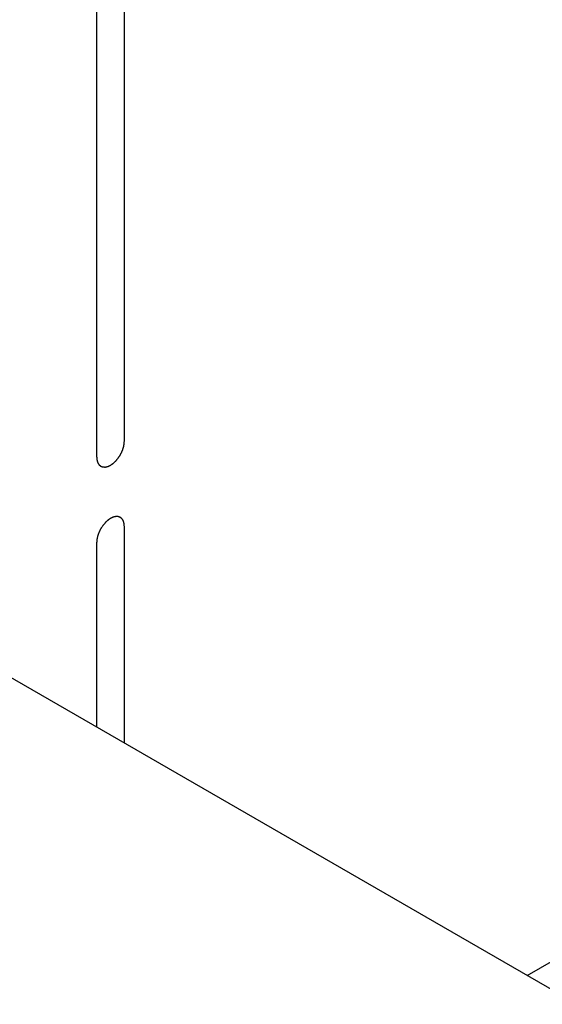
# Model space of a CAD drawing. Header units: inches. Extents: x 3 to 177, y 3 to 114.
# Tile 71 of 95: x 150.554 to 151.223, y 94.284 to 95.544. Entities that reach past the tile are written whole.
import ezdxf

# ---------------------------------------------------------------- set-up
doc = ezdxf.new("R2010")
doc.units = ezdxf.units.IN
doc.header["$LTSCALE"] = 9.973333
doc.header["$MEASUREMENT"] = 0
doc.layers.get('0').update_dxf_attribs({"linetype": 'CONTINUOUS'})
doc.layers.add('03_ALL_AXES', color=7, linetype='CONTINUOUS')
doc.layers.add('08_ALL_COSMETICS', color=7, linetype='CONTINUOUS')

msp = doc.modelspace()

# ---------------------------------------------------------------- linework, layer by layer
at = {"color": 7, "linetype": 'Continuous'}
msp.add_line((151.2036, 94.3204), (155.0221, 96.525), dxfattribs=at)
at = {"layer": '03_ALL_AXES', "color": 7, "linetype": 'Continuous'}
msp.add_line((157.6806, 90.581), (148.4882, 95.8881), dxfattribs=at)
at = {"layer": '08_ALL_COSMETICS', "color": 7, "linetype": 'Continuous'}
for p, q in [((150.6882, 95.0041), (150.6882, 95.6437)), ((150.6529, 94.9837), (150.6529, 95.6232)), ((150.6882, 94.6179), (150.6882, 94.8952)), ((150.6529, 94.6384), (150.6529, 94.8748))]:
    msp.add_line(p, q, dxfattribs=at)
for points in [[(150.6529, 94.9837), (150.6529, 94.9833), (150.653, 94.9827), (150.653, 94.9818), (150.6531, 94.981), (150.6532, 94.9804), (150.6532, 94.9801), (150.6532, 94.9799), (150.6533, 94.9797), (150.6534, 94.9794), (150.6535, 94.9789), (150.6537, 94.9783), (150.6539, 94.9776), (150.6541, 94.9771), (150.6541, 94.9768), (150.6542, 94.9766), (150.6543, 94.9765), (150.6544, 94.9763), (150.6547, 94.9759), (150.655, 94.9753), (150.6554, 94.9748), (150.6556, 94.9744), (150.6557, 94.9742), (150.6558, 94.974), (150.656, 94.9739), (150.6561, 94.9738), (150.6565, 94.9735), (150.6569, 94.9731), (150.6574, 94.9727), (150.6577, 94.9725), (150.6579, 94.9723), (150.658, 94.9722), (150.6582, 94.9721), (150.6584, 94.9721), (150.6587, 94.972), (150.659, 94.9718), (150.6595, 94.9717), (150.6599, 94.9715), (150.6603, 94.9714), (150.6605, 94.9713), (150.6607, 94.9712), (150.6609, 94.9712), (150.6612, 94.9712), (150.6616, 94.9712), (150.6622, 94.9712), (150.6629, 94.9711), (150.6633, 94.9711), (150.6636, 94.9711), (150.6637, 94.9711), (150.664, 94.9711), (150.6642, 94.9712), (150.6647, 94.9713), (150.6654, 94.9715), (150.6661, 94.9716), (150.6666, 94.9717), (150.6668, 94.9718), (150.667, 94.9718), (150.6673, 94.9719), (150.6676, 94.9721), (150.6681, 94.9723), (150.6688, 94.9726), (150.6695, 94.973), (150.67, 94.9732), (150.6703, 94.9733), (150.6705, 94.9734), (150.6708, 94.9736), (150.671, 94.9738), (150.6715, 94.9741), (150.6723, 94.9746), (150.673, 94.9751), (150.6735, 94.9755), (150.6738, 94.9757), (150.674, 94.9758), (150.6742, 94.976), (150.6745, 94.9763), (150.6749, 94.9767), (150.6756, 94.9773), (150.6763, 94.978), (150.6768, 94.9784), (150.6771, 94.9787), (150.6773, 94.9789), (150.6775, 94.9791), (150.6777, 94.9794), (150.6782, 94.9799), (150.6788, 94.9807), (150.6794, 94.9814), (150.6799, 94.982), (150.6801, 94.9823), (150.6803, 94.9825), (150.6805, 94.9828), (150.6807, 94.9831), (150.6811, 94.9837), (150.6817, 94.9846), (150.6823, 94.9854), (150.6827, 94.986), (150.6829, 94.9864), (150.6831, 94.9866), (150.6832, 94.9869), (150.6834, 94.9873), (150.6837, 94.9879), (150.6841, 94.9888), (150.6846, 94.9897), (150.6849, 94.9903), (150.6851, 94.9907), (150.6852, 94.991), (150.6853, 94.9913), (150.6855, 94.9916), (150.6857, 94.9923), (150.6861, 94.9932), (150.6864, 94.9941), (150.6866, 94.9948), (150.6868, 94.9952), (150.6869, 94.9954), (150.6869, 94.9957), (150.687, 94.9961), (150.6872, 94.9967), (150.6874, 94.9976), (150.6876, 94.9985), (150.6877, 94.9992), (150.6878, 94.9996), (150.6879, 94.9998), (150.6879, 95.0001), (150.6879, 95.0004), (150.688, 95.0011), (150.6881, 95.0019), (150.6881, 95.003), (150.6882, 95.0037), (150.6882, 95.0041)], [(150.6882, 94.8952), (150.6882, 94.8955), (150.6881, 94.8961), (150.6881, 94.8971), (150.688, 94.8979), (150.6879, 94.8984), (150.6879, 94.8987), (150.6879, 94.899), (150.6878, 94.8992), (150.6877, 94.8994), (150.6876, 94.8999), (150.6874, 94.9006), (150.6872, 94.9013), (150.687, 94.9017), (150.687, 94.902), (150.6869, 94.9022), (150.6868, 94.9024), (150.6867, 94.9026), (150.6864, 94.903), (150.6861, 94.9035), (150.6857, 94.904), (150.6855, 94.9044), (150.6854, 94.9046), (150.6853, 94.9048), (150.6851, 94.9049), (150.6849, 94.9051), (150.6846, 94.9053), (150.6842, 94.9057), (150.6837, 94.9061), (150.6834, 94.9064), (150.6832, 94.9065), (150.6831, 94.9067), (150.6829, 94.9067), (150.6827, 94.9068), (150.6824, 94.9069), (150.682, 94.907), (150.6816, 94.9072), (150.6812, 94.9073), (150.6808, 94.9075), (150.6805, 94.9076), (150.6804, 94.9076), (150.6802, 94.9076), (150.6799, 94.9077), (150.6795, 94.9077), (150.6789, 94.9077), (150.6782, 94.9077), (150.6778, 94.9077), (150.6775, 94.9077), (150.6773, 94.9078), (150.6771, 94.9077), (150.6769, 94.9077), (150.6764, 94.9075), (150.6757, 94.9074), (150.675, 94.9072), (150.6745, 94.9071), (150.6742, 94.9071), (150.674, 94.907), (150.6738, 94.9069), (150.6735, 94.9068), (150.673, 94.9065), (150.6723, 94.9062), (150.6716, 94.9059), (150.6711, 94.9056), (150.6708, 94.9055), (150.6705, 94.9054), (150.6703, 94.9053), (150.67, 94.9051), (150.6695, 94.9047), (150.6688, 94.9042), (150.6681, 94.9037), (150.6676, 94.9034), (150.6673, 94.9032), (150.6671, 94.903), (150.6669, 94.9028), (150.6666, 94.9026), (150.6662, 94.9021), (150.6655, 94.9015), (150.6648, 94.9009), (150.6643, 94.9004), (150.664, 94.9002), (150.6638, 94.9), (150.6636, 94.8997), (150.6634, 94.8994), (150.6629, 94.8989), (150.6623, 94.8982), (150.6617, 94.8974), (150.6612, 94.8969), (150.661, 94.8966), (150.6608, 94.8964), (150.6606, 94.8961), (150.6604, 94.8957), (150.66, 94.8951), (150.6594, 94.8943), (150.6588, 94.8934), (150.6584, 94.8928), (150.6582, 94.8925), (150.658, 94.8922), (150.6579, 94.8919), (150.6577, 94.8916), (150.6574, 94.8909), (150.657, 94.89), (150.6565, 94.8891), (150.6562, 94.8885), (150.656, 94.8881), (150.6558, 94.8879), (150.6558, 94.8876), (150.6556, 94.8872), (150.6554, 94.8866), (150.655, 94.8856), (150.6547, 94.8847), (150.6545, 94.8841), (150.6543, 94.8837), (150.6542, 94.8834), (150.6542, 94.8831), (150.6541, 94.8828), (150.6539, 94.8821), (150.6537, 94.8812), (150.6535, 94.8803), (150.6534, 94.8797), (150.6533, 94.8793), (150.6532, 94.879), (150.6532, 94.8788), (150.6532, 94.8784), (150.6531, 94.8778), (150.653, 94.8769), (150.653, 94.8758), (150.6529, 94.8751), (150.6529, 94.8748)]]:
    msp.add_open_spline(points, degree=3, knots=[0, 0, 0, 0, 0.015625, 0.03125, 0.046875, 0.054688, 0.058594, 0.0625, 0.066406, 0.070312, 0.078125, 0.09375, 0.109375, 0.117188, 0.121094, 0.125, 0.128906, 0.132812, 0.140625, 0.15625, 0.171875, 0.179688, 0.183594, 0.1875, 0.191406, 0.195312, 0.203125, 0.21875, 0.234375, 0.242188, 0.246094, 0.25, 0.253906, 0.257812, 0.265625, 0.273438, 0.28125, 0.296875, 0.304688, 0.308594, 0.3125, 0.316406, 0.320312, 0.328125, 0.34375, 0.359375, 0.367188, 0.371094, 0.375, 0.378906, 0.382812, 0.390625, 0.40625, 0.421875, 0.429688, 0.433594, 0.4375, 0.441406, 0.445312, 0.453125, 0.46875, 0.484375, 0.492188, 0.496094, 0.5, 0.503906, 0.507812, 0.515625, 0.53125, 0.546875, 0.554688, 0.558594, 0.5625, 0.566406, 0.570312, 0.578125, 0.59375, 0.609375, 0.617188, 0.621094, 0.625, 0.628906, 0.632812, 0.640625, 0.65625, 0.671875, 0.679688, 0.683594, 0.6875, 0.691406, 0.695312, 0.703125, 0.71875, 0.734375, 0.742188, 0.746094, 0.75, 0.753906, 0.757812, 0.765625, 0.78125, 0.796875, 0.804688, 0.808594, 0.8125, 0.816406, 0.820312, 0.828125, 0.84375, 0.859375, 0.867188, 0.871094, 0.875, 0.878906, 0.882812, 0.890625, 0.90625, 0.921875, 0.929688, 0.933594, 0.9375, 0.941406, 0.945312, 0.953125, 0.96875, 0.984375, 1, 1, 1, 1], dxfattribs=at)

doc.saveas('drawing.dxf')
